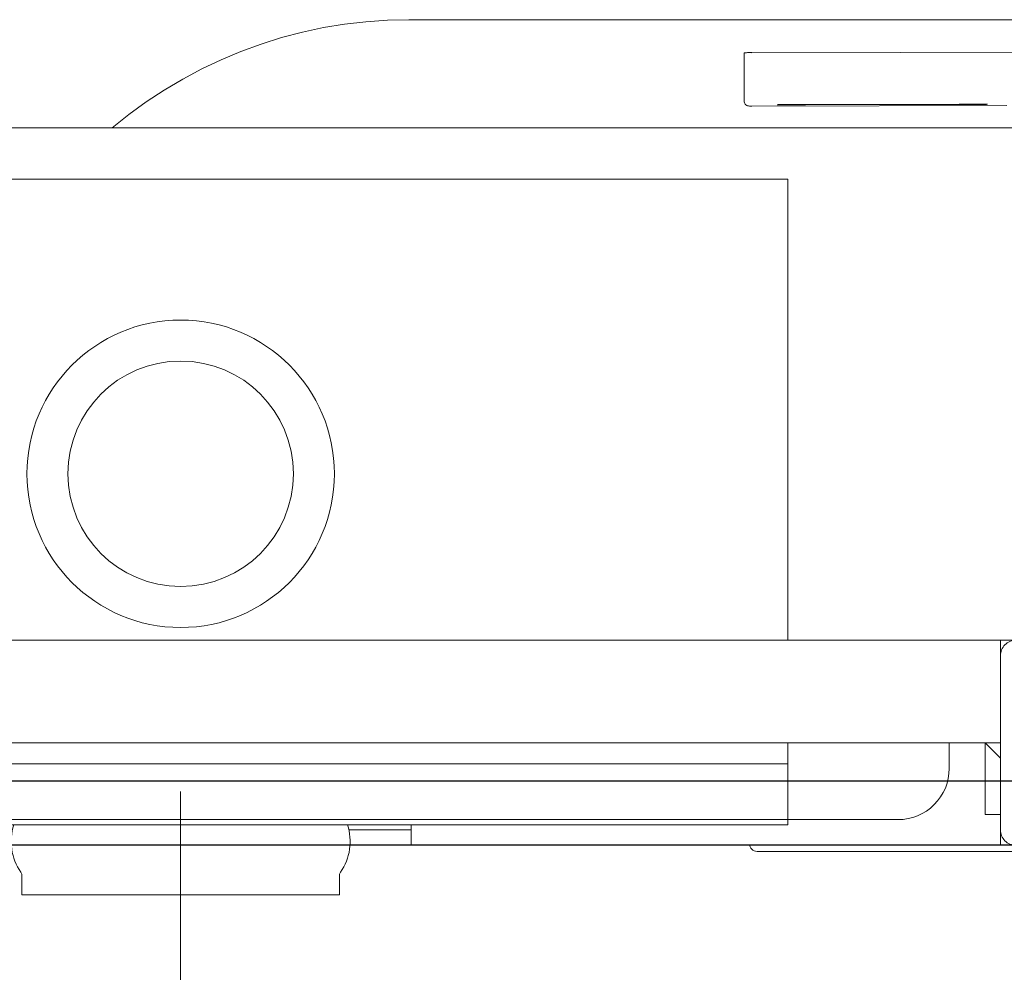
# Model space of a CAD drawing. Header units: millimetres. Extents: x -1893473 to 1546619, y -568027 to 942944.
# Tile 168 of 256: x 167438 to 167630, y -495904 to -495718. Entities that reach past the tile are written whole.
import ezdxf
from ezdxf.enums import TextEntityAlignment as Align

# ---------------------------------------------------------------- set-up
doc = ezdxf.new("R2010")
doc.units = ezdxf.units.MM
doc.header["$LTSCALE"] = 0.2
doc.layers.get('0').update_dxf_attribs({"lineweight": 0})
for name, color, linetype, lineweight in [('!! 0_Opis_pom', 9, 'Continuous', 13), ('!! 1_OPIS POM NOWE', 140, 'Continuous', 5), ('!! 2_wypos-sanitarne', 240, 'Continuous', 9), ('P-Opis nadproża', 150, 'Continuous', 9)]:
    doc.layers.add(name, color=color, linetype=linetype, lineweight=lineweight)
doc.layers.add('!! 1_zabudowa GK', color=33, linetype='Continuous')
doc.layers.add('!!_@ wypos sanit nd', color=7, linetype='Continuous', lineweight=0, plot=False)
doc.styles.add('ARIAL', font='tahoma.ttf')

# ---------------------------------------------------------------- blocks, each defined once
blk = doc.blocks.new('A$C324a30b8')
for points in [[(0, 0.01049), (0, -0.71083)], [(-0.17552, 0), (0.17552, 0)]]:
    blk.add_lwpolyline(points)
blk = doc.blocks.new('A$C4ebe9e89')
for points in [[(-0.18941, 0.17081), (-0.04454, 0.17081), (-0.04035, 0.17071), (-0.03616, 0.17042), (-0.032, 0.16993), (-0.02786, 0.16925), (-0.02376, 0.16837), (-0.0197, 0.16731), (-0.0157, 0.16606), (-0.01176, 0.16462), (-0.00789, 0.163), (-0.0041, 0.1612), (-0.0004, 0.15923), (0.0032, 0.15708), (0.00671, 0.15478), (0.0101, 0.1523), (0.01337, 0.14968)], [(-0.19839, 0.16455), (-0.11148, 0.16437)], [(-0.16124, 0.15406), (-0.11145, 0.15396), (-0.11127, 0.15396), (-0.11111, 0.15396), (-0.11099, 0.15396), (-0.11083, 0.15397), (-0.11065, 0.15401), (-0.11048, 0.15408), (-0.11033, 0.15418), (-0.1102, 0.1543), (-0.11009, 0.15445), (-0.11001, 0.15461), (-0.10996, 0.15479), (-0.10995, 0.15497), (-0.10997, 0.16396), (-0.10998, 0.16435)], [(-0.12195, 0.15427), (-0.15195, 0.15433)], [(-0.15195, 0.15423), (-0.12195, 0.15417)], [(0.16493, 0.14968), (-0.16477, 0.14968)], [(-0.11847, 0.04968), (-0.11847, 0.13968), (0.11153, 0.13968), (0.11153, 0.04968)], [(-0.16, 0.04668), (-0.16, 0.04968), (0.16, 0.04968), (0.16, 0.04668)], [(-0.16, 0.03368), (-0.16, 0.04568)], [(0.16, 0.02668), (0.157, 0.02968), (0.16, 0.02968), (-0.16, 0.02968), (-0.157, 0.02968), (-0.16, 0.02668)], [(-0.157, 0.02968), (-0.157, 0.01568), (-0.16, 0.01568)], [(0.10602, 0.02968), (0.10602, 0.0256), (-0.11847, 0.0256)], [(-0.045, 0.00968), (-0.045, 0.01368)], [(-0.03305, 0.00968), (-0.16, 0.00968), (-0.16, 0.01268)], [(-0.045, 0.01268), (-0.03283, 0.01268)]]:
    blk.add_lwpolyline(points)
for points in [[(-0.15993, 0.04968), (-0.17248, 0.04968, 0.405519), (-0.172, 0.05018), (-0.172, 0.05088, 0.414214), (-0.1725, 0.05138), (-0.1875, 0.05138, 0.414214), (-0.188, 0.05088), (-0.188, 0.05018, 0.405519), (-0.18751, 0.04968), (-0.19, 0.04968, -0.414214), (-0.2, 0.05968), (-0.2, 0.13968, -0.266001), (-0.19506, 0.1483)], [(-0.15, 0.02968), (-0.15, 0.02468, 0.414214), (-0.14, 0.01468), (-0.11847, 0.01468), (-0.11847, 0.02968)], [(-0.04, 0.01368), (-0.03255, 0.01368, 0.236962), (-0.03118, 0.00443, -0.154353), (-0.031, 0.00386), (-0.031, 0), (0.031, 0), (0.031, 0.00386, -0.154353), (0.03118, 0.00443, 0.236962), (0.03256, 0.01368), (0.04, 0.01368)], [(-0.1633, 0.00948, 0.412536), (-0.1623, 0.00848), (-0.1125, 0.00848), (-0.11221, 0.00851), (-0.11193, 0.0086), (-0.11168, 0.00873), (-0.11145, 0.00892), (-0.11126, 0.00914), (-0.11112, 0.0094), (-0.11104, 0.00968)]]:
    blk.add_lwpolyline(points, format="xyb")
blk.add_lwpolyline([(-0.2, 0.01268), (-0.2, 0.04668, -0.414214), (-0.197, 0.04968), (-0.163, 0.04968, -0.414214), (-0.16, 0.04668), (-0.16, 0.01268, -0.414214), (-0.163, 0.00968), (-0.197, 0.00968, -0.414214)], format="xyb", close=True)
blk.add_lwpolyline([(-0.11847, 0.01368), (0.11153, 0.01368), (0.11153, 0.01468), (-0.11847, 0.01468)], close=True)
for radius in [0.03, 0.022]:
    blk.add_circle((0, 0.08218), radius)
for centre, major_axis, start_param, end_param in [((-0.11148, 0.16436), (-0.0015, 0), 3.141878, 4.712682), ((-0.15195, 0.15428), (0.0055, -0.00001), 1.571085, 4.712678), ((-0.12195, 0.15422), (0.0055, -0.00001), 4.712678, 7.854271)]:
    blk.add_ellipse(centre, major_axis=major_axis, ratio=0.008726, start_param=start_param, end_param=end_param)
blk = doc.blocks.new('A$C2EB40A8D')
at = {"layer": '!! 1_zabudowa GK'}
for points in [[(6407.5648, -1464.98603), (3298.87011, -1464.98603)], [(6407.5648, -1477.48603), (3298.87011, -1477.48603)]]:
    blk.add_lwpolyline(points, dxfattribs=at)
at = {"layer": '!! 2_wypos-sanitarne', "xscale": -1000, "yscale": 1000, "zscale": 1000}
blk.add_blockref('A$C324a30b8', (3801.52528, -1477.48603), dxfattribs=at)
at = {"layer": '!!_@ wypos sanit nd', "xscale": -1000, "yscale": 1000, "zscale": 1000}
blk.add_blockref('A$C4ebe9e89', (3801.52528, -1487.16603), dxfattribs=at)
at = {"layer": '!! 0_Opis_pom', "ltscale": 0.7, "style": 'ARIAL'}
for tag, p in [('B1,21', (-891.77727, 31796.97458)), ('A1,16', (-13651.31084, 31587.95236)), ('B1,19', (-5798.61305, 31587.22944)), ('B1/17', (-9701.43347, 31565.05244)), ('1,23', (10805.41388, 31565.05244)), ('1,22', (4526.58954, 31507.65132)), ('A1,1', (-16866.13618, 31459.3792)), ('B1,18', (-7791.62894, 31330.08444)), ('B1,20', (-2961.4347, 31167.05787)), ('A1,6', (-19287.17717, 30923.71998)), ('B1,1', (14135.63445, 30913.92963)), ('B1,3', (17346.74696, 30023.81022)), ('B1,4', (29817.71501, 29157.67457)), ('A1,5', (-23454.5385, 28820.77901)), ('A1,2', (-17502.57721, 28602.57524)), ('B1,2D', (2616.16402, 28559.52261)), ('A1,15', (-13651.31084, 28261.46046)), ('B1,4', (29883.58177, 28158.35876)), ('B1,2B', (18801.54781, 27650.12382)), ('B1,2A', (13086.7373, 27376.04393)), ('A1,3', (-16846.27912, 25980.40356)), ('B1,8', (9089.53994, 25356.27639)), ('B1,6', (31915.87888, 23754.79829)), ('A1,4', (-24010.17576, 23559.17399)), ('B1,14', (-11621.32288, 23261.44183)), ('B1,13', (-3080.55208, 22924.09997)), ('B1,5', (29245.49088, 22896.69268)), ('B1,10', (3982.60923, 22874.21277)), ('B1,9', (5634.43488, 22623.92098)), ('B1,2C', (13327.26639, 22378.5328)), ('B1,7', (16398.41175, 22348.28836)), ('B1,11', (5553.20442, 20939.83877)), ('B1,12', (3693.27174, 20628.72148)), ('C1,3', (5969.08376, 16336.01084)), ('C1,2', (11955.93711, 11671.55655)), ('C1,1', (15659.17205, 11415.94196)), ('C1,4', (5140.00888, 9205.5831)), ('C1,5', (5680.4486, 6154.54995)), ('C1,10', (16327.05085, 6080.66085)), ('C1,9', (16526.57171, 3173.45283)), ('C1,6', (6367.37903, 2771.84181)), ('D0,18', (-1981.87701, -110.73158)), ('D0,7', (-13531.42299, -1159.67649)), ('C1,7', (7275.77161, -1303.00991)), ('D0,17', (2064.87671, -1345.69113)), ('D0,3', (-9324.21674, -1442.63631)), ('D0,6', (-17529.61851, -1957.37463)), ('D0,10', (-21369.4432, -2140.60378)), ('D,09', (-12990.08379, -2746.32902)), ('D0,2', (-5516.19514, -3101.87722)), ('D0,16', (2266.73061, -3284.15369)), ('D0,8', (-14357.79539, -3567.69719)), ('D0,5', (-10461.54478, -3629.26575)), ('D0,4', (-8396.53404, -4353.7937)), ('D0,15', (1974.41895, -5205.84774)), ('D0,1', (-5633.49598, -5662.48534)), ('D0,11', (-23334.09291, -6045.78706)), ('D0,12', (-22436.85763, -9302.9678)), ('D0,13', (-22436.85763, -11581.16526)), ('D0,14', (-13645.94445, -11884.57769))]:
    blk.add_attdef(tag, text='', height=119.68, dxfattribs=at).set_placement(p, align=Align.MIDDLE_CENTER)
at = {"layer": '!! 1_OPIS POM NOWE', "style": 'ARIAL'}
for tag, p in [('C1.7A', (7769.3756, 685.765)), ('C1.7C', (7655.80151, -2045.04756)), ('C1.8B', (10935.93068, -2107.41983)), ('C1.8A', (13897.39715, -2120.69016)), ('C1.7B', (8274.43201, -3270.18959)), ('E1.2', (16701.02923, -5331.07351)), ('E1.5E', (21974.23379, -5463.99012)), ('E1.5D', (24989.27391, -5785.36474)), ('E1.1', (8357.81567, -5851.01076)), ('E1.5C', (25222.53959, -6394.64172)), ('E1.5B', (27694.70831, -7009.86571)), ('E1.6', (5279.46063, -8141.28746)), ('E1.5A', (25547.9555, -8495.18994)), ('E1.5G', (23977.19473, -9792.46695)), ('E1.5F', (22414.7084, -9822.66389)), ('E1,4', (13935.69867, -10458.20073)), ('E1.5L', (28030.8296, -11267.7725)), ('E1.3', (5639.18862, -11994.01941)), ('E1.5H', (23988.49716, -12231.38049)), ('E1.5K', (27714.73934, -12977.98364)), ('E1.5I', (22290.68736, -13989.9049)), ('E1.5J', (27095.71534, -16088.17469))]:
    blk.add_attdef(tag, text='', height=119.68, dxfattribs=at).set_placement(p, align=Align.MIDDLE_CENTER)

msp = doc.modelspace()

# ---------------------------------------------------------------- block references
at = {"layer": 'P-Opis nadproża', "color": 4}
msp.add_blockref('A$C2EB40A8D', (163667.94092, -494401.63474), dxfattribs=at)

doc.saveas('drawing.dxf')
